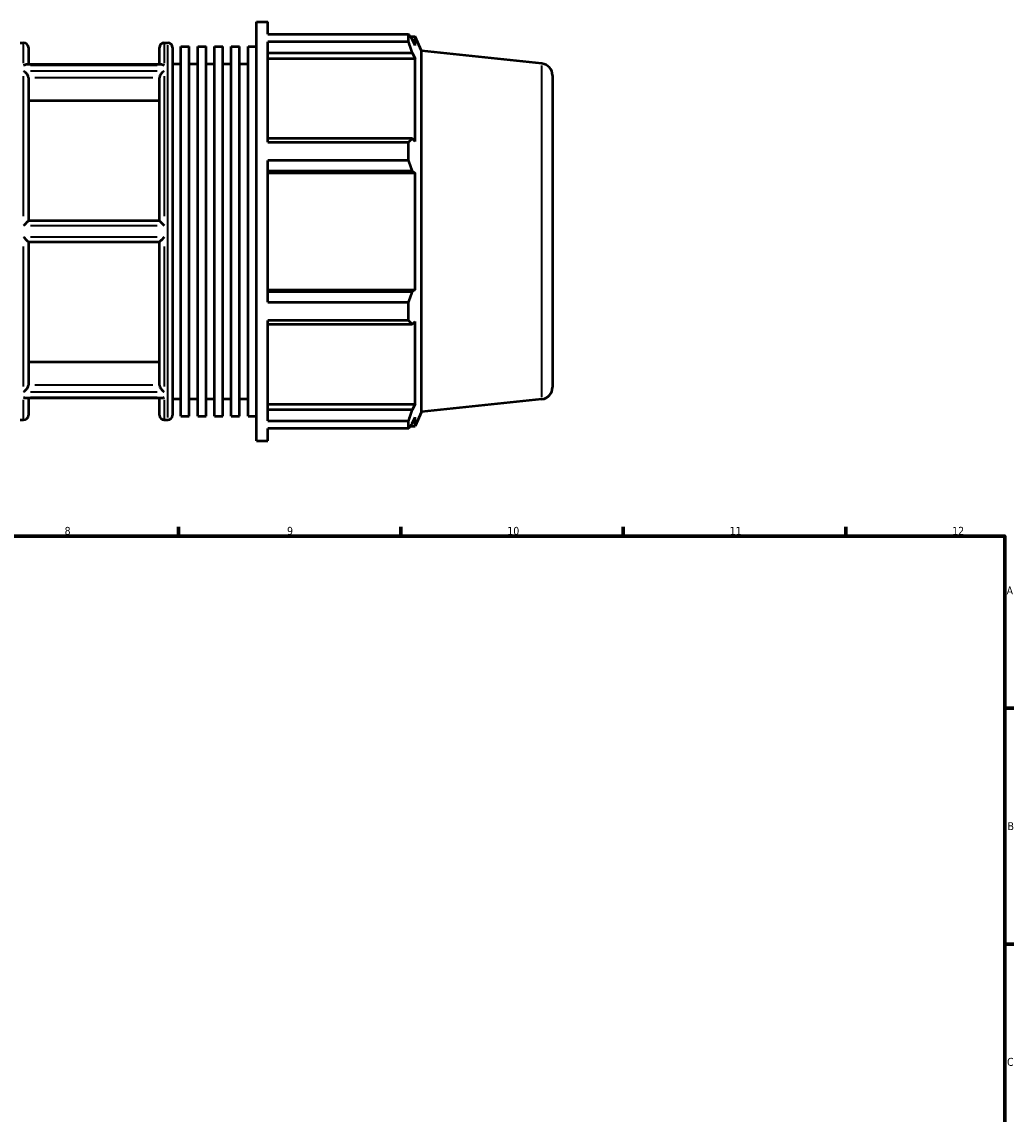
# Model space of a CAD drawing. Header units: millimetres. Extents: x -163 to 1385, y -62 to 968.
# Tile 6 of 8: x 511 to 824, y 392 to 736. Entities that reach past the tile are written whole.
import ezdxf

# ---------------------------------------------------------------- set-up
doc = ezdxf.new("R2010")
doc.units = ezdxf.units.MM
for name, color, linetype, lineweight in [('Border (ISO)', 7, 'Continuous', 70), ('Visible (ISO)', 7, 'Continuous', 50), ('Visible Narrow (ISO)', 7, 'Continuous', 35)]:
    doc.layers.add(name, color=color, linetype=linetype, lineweight=lineweight)
doc.styles.add('Note Text (ISO)', font='tahoma.ttf')

# ---------------------------------------------------------------- blocks, each defined once
blk = doc.blocks.new('Borders Default Border')
at = {"layer": 'Border (ISO)'}
for p, q in [((560.67, 574), (560.67, 576.9)), ((630.75, 574), (630.75, 576.9)), ((700.83, 574), (700.83, 576.9)), ((770.92, 574), (770.92, 576.9)), ((821, 519.75), (823.9, 519.75)), ((821, 445.5), (823.9, 445.5))]:
    blk.add_line(p, q, dxfattribs=at)
at = {"layer": 'Border (ISO)', "flags": 128}
blk.add_lwpolyline([(20, 20), (20, 574), (821, 574), (821, 20), (20, 20)], dxfattribs=at)
at = {"layer": 'Border (ISO)', "color": 232, "true_color": 0xca0064, "char_height": 2.5, "attachment_point": 7, "style": 'Note Text (ISO)'}
for s, insert in [('8', (524.81, 574.34)), ('9', (594.88, 574.35)), ('10', (664.29, 574.35)), ('11', (734.37, 574.4)), ('12', (804.46, 574.4)), ('A', (821.59, 555.62)), ('B', (821.89, 481.38)), ('C', (821.73, 407.08))]:
    blk.add_mtext(s, dxfattribs=dict(at, insert=insert))

msp = doc.modelspace()

# ---------------------------------------------------------------- linework, layer by layer
at = {"layer": 'Visible (ISO)'}
for p, q in [((585.226, 603.982), (585.226, 735.982)), ((585.226, 735.982), (588.838, 735.982)), ((588.838, 732.084), (588.838, 735.982)), ((588.838, 732.084), (633.167, 732.084)), ((588.838, 698.092), (588.838, 729.697)), ((633.167, 729.697), (588.838, 729.697)), ((633.167, 729.697), (633.167, 732.084)), ((633.679, 731.362), (635.224, 731.362)), ((635.224, 728.521), (634.342, 730.41)), ((637.246, 726.822), (635.224, 731.362)), ((635.224, 728.521), (635.224, 731.362)), ((510.76, 729.382), (511.888, 729.382)), ((513.388, 727.882), (513.388, 722.501)), ((554.674, 722.501), (554.674, 727.882)), ((556.174, 729.382), (557.303, 729.382)), ((558.803, 727.882), (558.803, 612.082)), ((561.445, 611.77), (561.445, 728.194)), ((561.445, 728.194), (564.087, 728.194)), ((564.087, 611.77), (564.087, 728.194)), ((566.73, 611.77), (566.73, 728.194)), ((566.73, 728.194), (569.372, 728.194)), ((569.372, 611.77), (569.372, 728.194)), ((572.014, 611.77), (572.014, 728.194)), ((572.014, 728.194), (574.656, 728.194)), ((574.656, 611.77), (574.656, 728.194)), ((577.299, 611.77), (577.299, 728.194)), ((577.299, 728.194), (579.941, 728.194)), ((579.941, 611.77), (579.941, 728.194)), ((582.583, 611.77), (582.583, 728.194)), ((582.583, 728.194), (585.226, 728.194)), ((588.838, 726.183), (634.342, 726.183)), ((634.342, 726.183), (635.224, 724.427)), ((637.246, 613.143), (637.246, 726.822)), ((675.173, 722.835), (637.246, 726.822)), ((558.803, 722.782), (561.445, 722.782)), ((564.087, 722.782), (566.73, 722.782)), ((569.372, 722.782), (572.014, 722.782)), ((574.656, 722.782), (577.299, 722.782)), ((579.941, 722.782), (582.583, 722.782)), ((588.838, 724.427), (635.224, 724.427)), ((635.224, 698.324), (635.224, 724.427)), ((555.473, 722.501), (512.59, 722.501)), ((513.388, 718.394), (513.388, 673.282)), ((554.674, 673.282), (554.674, 718.394)), ((678.531, 719.106), (678.531, 620.859)), ((554.674, 711.105), (513.388, 711.105)), ((634.342, 699.239), (588.838, 699.239)), ((635.224, 698.324), (634.342, 699.239)), ((588.838, 698.092), (633.167, 698.092)), ((633.167, 692.33), (633.167, 698.092)), ((588.838, 647.634), (588.838, 692.33)), ((633.167, 692.33), (588.838, 692.33)), ((588.838, 689.035), (634.342, 689.035)), ((588.838, 688.44), (635.224, 688.44)), ((634.342, 689.035), (635.224, 688.44)), ((635.224, 651.525), (635.224, 688.44)), ((554.676, 673.282), (513.387, 673.282)), ((513.387, 666.682), (554.676, 666.682)), ((513.388, 666.682), (513.388, 621.571)), ((554.674, 621.571), (554.674, 666.682)), ((588.838, 651.525), (635.224, 651.525)), ((634.342, 650.93), (588.838, 650.93)), ((635.224, 651.525), (634.342, 650.93)), ((588.838, 647.634), (633.167, 647.634)), ((633.167, 641.873), (633.167, 647.634)), ((588.838, 610.268), (588.838, 641.873)), ((633.167, 641.873), (588.838, 641.873)), ((588.838, 640.726), (634.342, 640.726)), ((634.342, 640.726), (635.224, 641.64)), ((635.224, 615.538), (635.224, 641.64)), ((513.388, 628.859), (554.674, 628.859)), ((555.473, 617.464), (512.59, 617.464)), ((513.388, 617.464), (513.388, 612.082)), ((554.674, 612.082), (554.674, 617.464)), ((558.803, 617.182), (561.445, 617.182)), ((564.087, 617.182), (566.73, 617.182)), ((569.372, 617.182), (572.014, 617.182)), ((574.656, 617.182), (577.299, 617.182)), ((579.941, 617.182), (582.583, 617.182)), ((675.173, 617.129), (637.246, 613.143)), ((588.838, 615.538), (635.224, 615.538)), ((634.342, 613.781), (588.838, 613.781)), ((635.224, 615.538), (634.342, 613.781)), ((637.246, 613.143), (635.224, 608.602)), ((510.76, 610.582), (511.888, 610.582)), ((556.174, 610.582), (557.303, 610.582)), ((561.445, 611.77), (564.087, 611.77)), ((566.73, 611.77), (569.372, 611.77)), ((572.014, 611.77), (574.656, 611.77)), ((577.299, 611.77), (579.941, 611.77)), ((582.583, 611.77), (585.226, 611.77)), ((588.838, 610.268), (633.167, 610.268)), ((633.167, 607.881), (633.167, 610.268)), ((634.342, 609.555), (635.224, 611.443)), ((635.224, 608.602), (635.224, 611.443)), ((588.838, 603.982), (588.838, 607.881)), ((633.167, 607.881), (588.838, 607.881)), ((633.679, 608.602), (635.224, 608.602)), ((585.226, 603.982), (588.838, 603.982))]:
    msp.add_line(p, q, dxfattribs=at)
for centre, radius, start, end in [((511.888, 727.882), 1.5, 0, 90), ((556.174, 727.882), 1.5, 90, 180), ((557.303, 727.882), 1.5, 0, 90), ((674.781, 719.106), 3.75, 0, 84), ((674.781, 620.859), 3.75, 276, 0), ((511.888, 612.082), 1.5, 270, 0), ((556.174, 612.082), 1.5, 180, 270), ((557.303, 612.082), 1.5, 270, 0)]:
    msp.add_arc(centre, radius, start, end, dxfattribs=at)
for points, weights in [([(633.167, 732.084), (633.778, 731.23), (634.342, 730.41)], [1, 1.00159474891, 1.00237310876]), ([(634.342, 726.183), (633.778, 727.904), (633.167, 729.697)], [1.00237310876, 1.00159474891, 1]), ([(633.167, 698.092), (633.778, 698.677), (634.342, 699.239)], [1, 1.00159474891, 1.00237310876]), ([(634.342, 689.035), (633.778, 690.649), (633.167, 692.33)], [1.00237310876, 1.00159474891, 1]), ([(633.167, 647.634), (633.778, 649.316), (634.342, 650.93)], [1, 1.00159474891, 1.00237310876]), ([(634.342, 640.726), (633.778, 641.288), (633.167, 641.873)], [1.00237310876, 1.00159474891, 1]), ([(633.167, 610.268), (633.778, 612.06), (634.342, 613.781)], [1, 1.00159474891, 1.00237310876]), ([(634.342, 609.555), (633.778, 608.735), (633.167, 607.881)], [1.00237310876, 1.00159474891, 1])]:
    msp.add_rational_spline(points, weights, degree=2, dxfattribs=at)
for points, knots in [([(511.888, 722.323), (511.89, 722.323), (511.891, 722.324), (512.042, 722.396), (512.193, 722.448), (512.424, 722.492), (512.508, 722.501), (512.59, 722.501)], [-0.28000057, -0.28000057, -0.28000057, -0.28000057, -0.27945255, -0.27945255, -0.21597837, -0.21597837, -0.17917257, -0.17917257, -0.17917257, -0.17917257]), ([(513.387, 718.451), (513.384, 718.513), (513.376, 718.577), (513.334, 718.788), (513.282, 718.936), (513.143, 719.235), (513.053, 719.384), (512.819, 719.713), (512.664, 719.885), (512.308, 720.214), (512.1, 720.363), (511.892, 720.474), (511.89, 720.475), (511.888, 720.476)], [-0.28192842, -0.28192842, -0.28192842, -0.28192842, -0.26011722, -0.26011722, -0.2119108, -0.2119108, -0.15993713, -0.15993713, -0.08809106, -0.08809106, 0, 0, 0.00071094, 0.00071094, 0.00071094, 0.00071094]), ([(556.174, 720.476), (556.172, 720.475), (556.171, 720.474), (555.963, 720.363), (555.754, 720.214), (555.398, 719.885), (555.244, 719.713), (555.009, 719.384), (554.92, 719.235), (554.78, 718.936), (554.729, 718.788), (554.687, 718.577), (554.679, 718.513), (554.676, 718.451)], [-0.31548739, -0.31548739, -0.31548739, -0.31548739, -0.31478354, -0.31478354, -0.22757153, -0.22757153, -0.15644239, -0.15644239, -0.10498736, -0.10498736, -0.05726198, -0.05726198, -0.03566843, -0.03566843, -0.03566843, -0.03566843]), ([(555.473, 722.501), (555.554, 722.501), (555.638, 722.492), (555.869, 722.448), (556.02, 722.396), (556.171, 722.324), (556.173, 722.323), (556.174, 722.323)], [-0.10118458, -0.10118458, -0.10118458, -0.10118458, -0.06404677, -0.06404677, 0, 0, 0.00055296, 0.00055296, 0.00055296, 0.00055296]), ([(511.888, 671.829), (511.89, 671.831), (511.891, 671.832), (512.041, 671.984), (512.19, 672.134), (512.483, 672.427), (512.628, 672.571), (512.891, 672.829), (513.012, 672.946), (513.191, 673.116), (513.257, 673.177), (513.352, 673.26), (513.38, 673.282), (513.387, 673.282)], [-0.28006335, -0.28006335, -0.28006335, -0.28006335, -0.2794136, -0.2794136, -0.21664473, -0.21664473, -0.15259244, -0.15259244, -0.09139828, -0.09139828, -0.04488414, -0.04488414, 0, 0, 0, 0]), ([(554.676, 673.282), (554.682, 673.282), (554.711, 673.26), (554.806, 673.177), (554.872, 673.116), (555.051, 672.946), (555.171, 672.829), (555.435, 672.571), (555.58, 672.427), (555.872, 672.134), (556.021, 671.984), (556.171, 671.832), (556.173, 671.831), (556.174, 671.829)], [-0.2818805, -0.2818805, -0.2818805, -0.2818805, -0.23660008, -0.23660008, -0.18967527, -0.18967527, -0.12794084, -0.12794084, -0.06332305, -0.06332305, 0, 0, 0.00065549, 0.00065549, 0.00065549, 0.00065549]), ([(513.387, 666.682), (513.38, 666.682), (513.352, 666.705), (513.257, 666.788), (513.191, 666.849), (513.012, 667.019), (512.891, 667.136), (512.628, 667.394), (512.483, 667.538), (512.19, 667.831), (512.041, 667.981), (511.891, 668.133), (511.89, 668.134), (511.888, 668.136)], [-0.2818805, -0.2818805, -0.2818805, -0.2818805, -0.23660008, -0.23660008, -0.18967527, -0.18967527, -0.12794084, -0.12794084, -0.06332305, -0.06332305, 0, 0, 0.00065549, 0.00065549, 0.00065549, 0.00065549]), ([(556.174, 668.136), (556.173, 668.134), (556.171, 668.133), (556.021, 667.981), (555.872, 667.831), (555.58, 667.538), (555.435, 667.394), (555.171, 667.136), (555.051, 667.019), (554.872, 666.849), (554.806, 666.788), (554.711, 666.705), (554.682, 666.682), (554.676, 666.682)], [-0.28006335, -0.28006335, -0.28006335, -0.28006335, -0.2794136, -0.2794136, -0.21664473, -0.21664473, -0.15259244, -0.15259244, -0.09139828, -0.09139828, -0.04488414, -0.04488414, 0, 0, 0, 0]), ([(511.888, 619.489), (511.89, 619.489), (511.892, 619.49), (512.1, 619.602), (512.308, 619.751), (512.664, 620.08), (512.819, 620.251), (513.053, 620.58), (513.143, 620.729), (513.282, 621.029), (513.334, 621.177), (513.376, 621.388), (513.384, 621.452), (513.387, 621.514)], [-0.31548739, -0.31548739, -0.31548739, -0.31548739, -0.31478354, -0.31478354, -0.22757153, -0.22757153, -0.15644239, -0.15644239, -0.10498736, -0.10498736, -0.05726198, -0.05726198, -0.03566843, -0.03566843, -0.03566843, -0.03566843]), ([(554.676, 621.514), (554.679, 621.452), (554.687, 621.388), (554.729, 621.177), (554.78, 621.029), (554.92, 620.729), (555.009, 620.58), (555.244, 620.251), (555.398, 620.08), (555.754, 619.751), (555.963, 619.602), (556.171, 619.49), (556.172, 619.489), (556.174, 619.489)], [-0.28192842, -0.28192842, -0.28192842, -0.28192842, -0.26011722, -0.26011722, -0.2119108, -0.2119108, -0.15993713, -0.15993713, -0.08809106, -0.08809106, 0, 0, 0.00071094, 0.00071094, 0.00071094, 0.00071094]), ([(512.59, 617.464), (512.508, 617.464), (512.424, 617.472), (512.193, 617.517), (512.042, 617.569), (511.891, 617.641), (511.89, 617.641), (511.888, 617.642)], [-0.10118458, -0.10118458, -0.10118458, -0.10118458, -0.06404677, -0.06404677, 0, 0, 0.00055296, 0.00055296, 0.00055296, 0.00055296]), ([(556.174, 617.642), (556.173, 617.641), (556.171, 617.641), (556.02, 617.569), (555.869, 617.517), (555.638, 617.472), (555.554, 617.464), (555.473, 617.464)], [-0.28000057, -0.28000057, -0.28000057, -0.28000057, -0.27945255, -0.27945255, -0.21597837, -0.21597837, -0.17917257, -0.17917257, -0.17917257, -0.17917257])]:
    msp.add_open_spline(points, degree=3, knots=knots, dxfattribs=at)
for points in [[(513.388, 718.394), (513.388, 718.412), (513.388, 718.432), (513.387, 718.451)], [(554.676, 718.451), (554.675, 718.432), (554.674, 718.412), (554.674, 718.394)], [(513.387, 621.514), (513.388, 621.533), (513.388, 621.552), (513.388, 621.571)], [(554.674, 621.571), (554.674, 621.552), (554.675, 621.533), (554.676, 621.514)]]:
    msp.add_open_spline(points, degree=3, dxfattribs=at)
at = {"layer": 'Visible Narrow (ISO)'}
for p, q in [((511.888, 722.998), (511.888, 729.364)), ((556.174, 729.364), (556.174, 722.998)), ((557.303, 611.314), (557.303, 728.651)), ((514.103, 722.323), (553.96, 722.323)), ((553.96, 720.476), (514.103, 720.476)), ((675.173, 617.78), (675.173, 722.185)), ((511.888, 674.75), (511.888, 718.875)), ((515.451, 718.451), (552.611, 718.451)), ((556.174, 718.875), (556.174, 674.75)), ((514.103, 671.829), (553.96, 671.829)), ((553.96, 668.136), (514.103, 668.136)), ((511.888, 621.09), (511.888, 665.215)), ((556.174, 665.215), (556.174, 621.09)), ((514.103, 619.489), (553.96, 619.489)), ((552.611, 621.514), (515.451, 621.514)), ((511.888, 610.6), (511.888, 616.966)), ((553.96, 617.642), (514.103, 617.642)), ((556.174, 616.966), (556.174, 610.6))]:
    msp.add_line(p, q, dxfattribs=at)

# ---------------------------------------------------------------- block references
msp.add_blockref('Borders Default Border', (0, 0))

doc.saveas('drawing.dxf')
